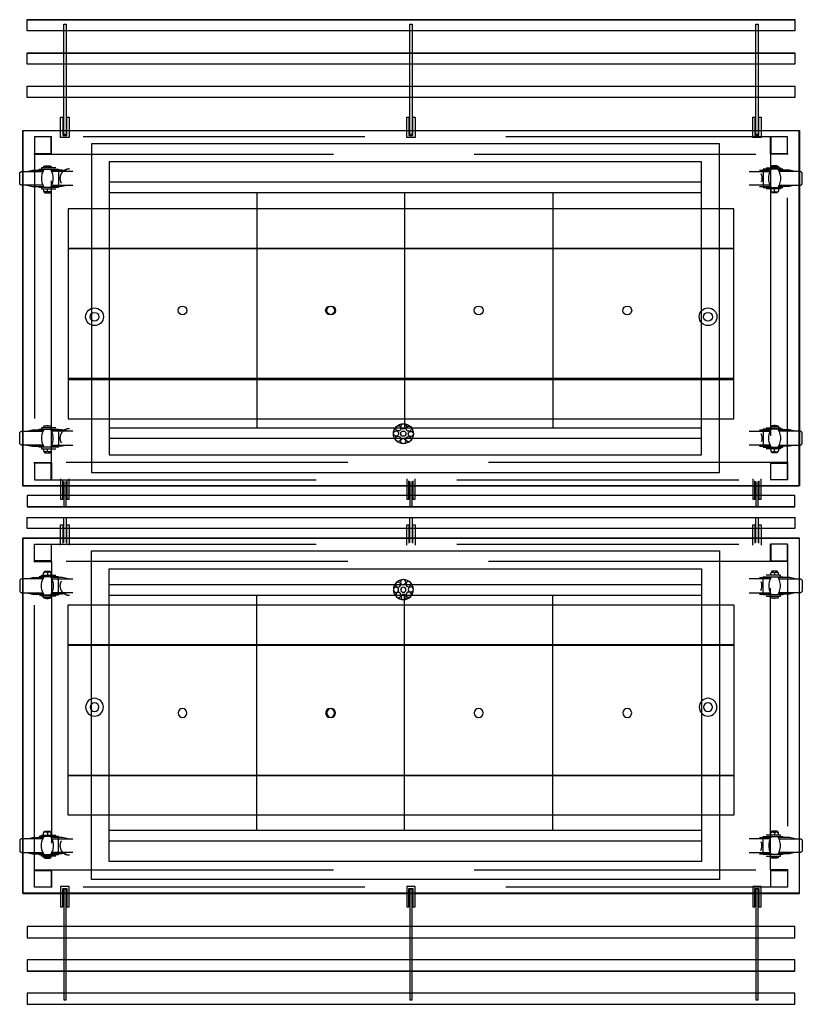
# Model space of a CAD drawing. Header units: millimetres. Extents: x -110 to 230337154, y -20 to 1103899040.
# Tile 48 of 58: x 115187338 to 115189102, y 551936448 to 551938667. Entities that reach past the tile are written whole.
import ezdxf

# ---------------------------------------------------------------- set-up
doc = ezdxf.new("R2010")
doc.units = ezdxf.units.MM
doc.header["$LTSCALE"] = 50
doc.linetypes.add('DASHED', pattern=[19.05, 12.7, -6.35])
doc.layers.get('0').update_dxf_attribs({"lineweight": 5})
for name, color, linetype in [('2D APPARATUUR', 7, 'Continuous'), ('2D APPARATUUR BOVENBOUW KOUD', 3, 'Continuous'), ('2D APPARATUUR ONDERBOUW', 40, 'DASHED')]:
    doc.layers.add(name, color=color, linetype=linetype)

# ---------------------------------------------------------------- blocks, each defined once
blk = doc.blocks.new('HOESTSCHOT 1500 DUBBEL')
at = {"layer": '2D APPARATUUR BOVENBOUW KOUD', "color": 251, "true_color": 0x636466}
for p, q in [((1500, 473.6, 1.3), (0, 473.6, 1.3)), ((0, 473.6, 1.3), (0, 382, 1.3)), ((1500, 382, 1.3), (1500, 473.6, 1.3)), ((1500, 384.3), (0, 384.3)), ((0, 384.3), (0, 89.4)), ((0, 382, 1.3), (1500, 382, 1.3)), ((1500, 89.4), (1500, 384.3)), ((0, 89.4), (1500, 89.4)), ((1500, 89.4), (0, 89.4)), ((0, 89.4), (0, 0)), ((1500, 0), (1500, 89.4)), ((0, 0), (1500, 0))]:
    blk.add_line(p, q, dxfattribs=at)
for centre, radius in [((58.1, 243.3, -0.1), 20), ((58.1, 243.3, -0.1), 10), ((1440.9, 243.3, -0.1), 20), ((1440.9, 243.3, -0.1), 10)]:
    blk.add_circle(centre, radius, dxfattribs=at)
blk = doc.blocks.new('*U189')
at = {"layer": '2D APPARATUUR'}
blk.add_circle((0, 0), 5.82, dxfattribs=at)
blk = doc.blocks.new('*U190')
at = {"layer": '2D APPARATUUR', "color": 0, "linetype": 'ByBlock', "lineweight": -2, "transparency": 16777216}
for p, rotation in [((6457.7, 14), 315.0000000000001), ((6469.6, 18.5), 270), ((6481.2, 13.2), 225.0000000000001), ((6485.7, 1.3), 180), ((6456.9, -9.5), 45.00000000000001), ((6468.5, -14.8), 90.00000000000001), ((6480.4, -10.3), 135)]:
    blk.add_blockref('*U189', p, dxfattribs=dict(at, rotation=rotation))
blk.add_blockref('*U189', (6452.4, 2.4), dxfattribs=at)
blk = doc.blocks.new('GRKKB-S 14')
at = {"layer": '2D APPARATUUR', "color": 251, "true_color": 0x636466}
for p, q in [((40, 663.8), (1375, 663.8)), ((40, 639.9), (1375, 639.9)), ((375, 109.9), (375, 639.9)), ((710, 109.9), (710, 639.9)), ((1042.5, 109.9), (1042.5, 639.9)), ((40, 109.9), (1375, 109.9)), ((40, 109.9), (365, 109.9)), ((365, 109.9), (690, 109.9)), ((40, 86.1), (1375, 86.1))]:
    blk.add_line(p, q, dxfattribs=at)
for points in [[(0, 0), (1415, 0), (1415, 740), (0, 740)], [(40, 40), (1375, 40), (1375, 700), (40, 700)]]:
    blk.add_lwpolyline(points, close=True, dxfattribs=at)
for centre, radius in [((712.1, 652.8), 22.5), ((712.3, 652.6), 5.82), ((207.5, 374.9), 9.86), ((542.5, 374.9), 9.86), ((875, 374.9), 9.86), ((877.5, 374.9), 9.86), ((1210, 374.9), 9.86)]:
    blk.add_circle(centre, radius, dxfattribs=at)
blk.add_blockref('*U190', (-5756.9, 651), dxfattribs=at)
blk = doc.blocks.new('A$Ce2f15372')
at = {"layer": '2D APPARATUUR'}
for p, q in [((17, 2193.2), (17, 2218.4)), ((17, 2218.4), (1747.2, 2218.4)), ((1747.2, 2218.4), (1747.2, 2193.2)), ((99.5, 1959.3), (99.5, 2208.5)), ((99.5, 2208.5), (104.5, 2208.5)), ((104.5, 2208.5), (104.5, 1959.3)), ((879.5, 1959.3), (879.5, 2208.5)), ((879.5, 2208.5), (884.5, 2208.5)), ((884.5, 2208.5), (884.5, 1959.3)), ((1659.4, 1959.3), (1659.4, 2208.5)), ((1659.4, 2208.5), (1664.5, 2208.5)), ((1664.5, 2208.5), (1664.5, 1959.3)), ((1747.2, 2193.2), (17, 2193.2)), ((17, 2118.4), (17, 2143.5)), ((17, 2143.5), (1747.2, 2143.5)), ((1747.2, 2143.5), (1747.2, 2118.4)), ((1747.2, 2118.4), (17, 2118.4)), ((17, 2043.2), (17, 2068.6)), ((17, 2068.6), (1747.2, 2068.6)), ((1747.2, 2068.6), (1747.2, 2043.2)), ((1747.2, 2043.2), (17, 2043.2)), ((92.3, 1952.7), (92.3, 1998.7)), ((92.3, 1998.7), (97.4, 1998.7)), ((97.4, 1998.7), (97.4, 1957.7)), ((106.4, 1957.7), (106.4, 1998.7)), ((106.4, 1998.7), (111.4, 1998.7)), ((111.4, 1998.7), (111.4, 1952.7)), ((872.3, 1952.7), (872.3, 1998.7)), ((872.3, 1998.7), (877.3, 1998.7)), ((877.3, 1998.7), (877.3, 1957.7)), ((886.3, 1957.7), (886.3, 1998.7)), ((886.3, 1998.7), (891.4, 1998.7)), ((891.4, 1998.7), (891.4, 1952.7)), ((1652.3, 1952.7), (1652.3, 1998.7)), ((1652.3, 1998.7), (1657.3, 1998.7)), ((1657.3, 1998.7), (1657.3, 1957.7)), ((1666.3, 1957.7), (1666.3, 1998.7)), ((1666.3, 1998.7), (1671.3, 1998.7)), ((1671.3, 1998.7), (1671.3, 1952.7)), ((7, 1168.2), (7, 1968.6)), ((7, 1968.6), (1757.3, 1968.6)), ((111.4, 1952.7), (92.3, 1952.7)), ((97.4, 1957.7), (106.4, 1957.7)), ((104.5, 1959.3), (99.5, 1959.3)), ((891.4, 1952.7), (872.3, 1952.7)), ((877.3, 1957.7), (886.3, 1957.7)), ((884.5, 1959.3), (879.5, 1959.3)), ((1671.3, 1952.7), (1652.3, 1952.7)), ((1657.3, 1957.7), (1666.3, 1957.7)), ((1664.5, 1959.3), (1659.4, 1959.3)), ((1692, 1915.6), (1692, 1955.6)), ((1757.3, 1968.6), (1757.3, 1168.2)), ((1731.9, 1915.6), (1692, 1915.6)), ((92.3, 1184.2), (92.3, 1138.1)), ((97.4, 1138.1), (97.4, 1179.1)), ((99.5, 1177.6), (99.5, 1121.3)), ((104.5, 1121.3), (104.5, 1177.6)), ((106.4, 1179.1), (106.4, 1138.1)), ((111.4, 1138.1), (111.4, 1184.2)), ((872.3, 1184.2), (872.3, 1138.1)), ((877.3, 1138.1), (877.3, 1179.1)), ((879.5, 1177.6), (879.5, 1121.3)), ((884.5, 1121.3), (884.5, 1177.6)), ((886.3, 1179.1), (886.3, 1138.1)), ((891.4, 1138.1), (891.4, 1184.2)), ((1652.3, 1184.2), (1652.3, 1138.1)), ((1657.3, 1138.1), (1657.3, 1179.1)), ((1659.4, 1177.6), (1659.4, 1121.3)), ((1664.5, 1121.3), (1664.5, 1177.6)), ((1666.3, 1179.1), (1666.3, 1138.1)), ((1671.3, 1138.1), (1671.3, 1184.2)), ((1757.3, 1168.2), (7, 1168.2)), ((17, 1146.4), (17, 1121)), ((1747.2, 1146.4), (17, 1146.4)), ((92.3, 1138.1), (97.4, 1138.1)), ((106.4, 1138.1), (111.4, 1138.1)), ((872.3, 1138.1), (877.3, 1138.1)), ((886.3, 1138.1), (891.4, 1138.1)), ((1652.3, 1138.1), (1657.3, 1138.1)), ((1666.3, 1138.1), (1671.3, 1138.1)), ((1747.2, 1121), (1747.2, 1146.4)), ((17, 1121), (1747.2, 1121)), ((17, 1121), (1747.2, 1121)), ((17, 1072), (17, 1097.4)), ((99.5, 1040.8), (99.5, 1097.1)), ((104.5, 1097.1), (104.5, 1040.8)), ((879.5, 1040.8), (879.5, 1097.1)), ((884.5, 1097.1), (884.5, 1040.8)), ((1659.4, 1040.8), (1659.4, 1097.1)), ((1664.5, 1097.1), (1664.5, 1040.8)), ((1747.2, 1097.4), (1747.2, 1072)), ((1747.2, 1072), (17, 1072)), ((92.3, 1034.2), (92.3, 1080.2)), ((92.3, 1080.2), (97.4, 1080.2)), ((97.4, 1080.2), (97.4, 1039.2)), ((106.4, 1039.2), (106.4, 1080.2)), ((106.4, 1080.2), (111.4, 1080.2)), ((111.4, 1080.2), (111.4, 1034.2)), ((872.3, 1034.2), (872.3, 1080.2)), ((872.3, 1080.2), (877.3, 1080.2)), ((877.3, 1080.2), (877.3, 1039.2)), ((886.3, 1039.2), (886.3, 1080.2)), ((886.3, 1080.2), (891.4, 1080.2)), ((891.4, 1080.2), (891.4, 1034.2)), ((1652.3, 1034.2), (1652.3, 1080.2)), ((1652.3, 1080.2), (1657.3, 1080.2)), ((1657.3, 1080.2), (1657.3, 1039.2)), ((1666.3, 1039.2), (1666.3, 1080.2)), ((1666.3, 1080.2), (1671.3, 1080.2)), ((1671.3, 1080.2), (1671.3, 1034.2)), ((7, 1050.2), (7, 249.8)), ((1757.3, 1050.2), (7, 1050.2)), ((1757.3, 249.8), (1757.3, 1050.2)), ((1731.9, 302.8), (1692, 302.8)), ((1692, 302.8), (1692, 262.8)), ((7, 249.8), (1757.3, 249.8)), ((111.4, 265.7), (92.3, 265.7)), ((92.3, 265.7), (92.3, 219.7)), ((97.4, 219.7), (97.4, 260.7)), ((97.4, 260.7), (106.4, 260.7)), ((104.5, 259.1), (99.5, 259.1)), ((99.5, 259.1), (99.5, 9.9)), ((104.5, 9.9), (104.5, 259.1)), ((106.4, 260.7), (106.4, 219.7)), ((111.4, 219.7), (111.4, 265.7)), ((891.4, 265.7), (872.3, 265.7)), ((872.3, 265.7), (872.3, 219.7)), ((877.3, 219.7), (877.3, 260.7)), ((877.3, 260.7), (886.3, 260.7)), ((884.5, 259.1), (879.5, 259.1)), ((879.5, 259.1), (879.5, 9.9)), ((884.5, 9.9), (884.5, 259.1)), ((886.3, 260.7), (886.3, 219.7)), ((891.4, 219.7), (891.4, 265.7)), ((1671.3, 265.7), (1652.3, 265.7)), ((1652.3, 265.7), (1652.3, 219.7)), ((1657.3, 219.7), (1657.3, 260.7)), ((1657.3, 260.7), (1666.3, 260.7)), ((1664.5, 259.1), (1659.4, 259.1)), ((1659.4, 259.1), (1659.4, 9.9)), ((1664.5, 9.9), (1664.5, 259.1)), ((1666.3, 260.7), (1666.3, 219.7)), ((1671.3, 219.7), (1671.3, 265.7)), ((92.3, 219.7), (97.4, 219.7)), ((106.4, 219.7), (111.4, 219.7)), ((872.3, 219.7), (877.3, 219.7)), ((886.3, 219.7), (891.4, 219.7)), ((1652.3, 219.7), (1657.3, 219.7)), ((1666.3, 219.7), (1671.3, 219.7)), ((17, 175.2), (17, 149.8)), ((1747.2, 175.2), (17, 175.2)), ((1747.2, 149.8), (1747.2, 175.2)), ((17, 149.8), (1747.2, 149.8)), ((17, 100), (17, 74.9)), ((1747.2, 100), (17, 100)), ((1747.2, 74.9), (1747.2, 100)), ((17, 74.9), (1747.2, 74.9)), ((17, 25.1), (17, 0)), ((1747.2, 25.1), (17, 25.1)), ((1747.2, 0), (1747.2, 25.1)), ((17, 0), (1747.2, 0)), ((99.5, 9.9), (104.5, 9.9)), ((879.5, 9.9), (884.5, 9.9)), ((1659.4, 9.9), (1664.5, 9.9))]:
    blk.add_line(p, q, dxfattribs=at)
for points in [[(1746.8, 2218), (1746.8, 2193.2), (16.9, 2193.2), (16.9, 2218)], [(1746.8, 2143.1), (1746.8, 2118.3), (16.9, 2118.3), (16.9, 2143.1)], [(1746.8, 2043.1), (16.9, 2043.1), (16.9, 2068.3), (1746.8, 2068.3)], [(1746.8, 1146.4), (16.9, 1146.4), (16.9, 1121.3), (1746.8, 1121.3)], [(1746.8, 1071.9), (16.9, 1071.9), (16.9, 1097.1), (1746.8, 1097.1)], [(1746.8, 175.2), (16.9, 175.2), (16.9, 150.1), (1746.8, 150.1)], [(1746.8, 75.2), (1746.8, 100.1), (16.9, 100.1), (16.9, 75.2)], [(1746.8, 0.4), (1746.8, 25.2), (16.9, 25.2), (16.9, 0.4)]]:
    blk.add_lwpolyline(points, close=True, dxfattribs=at)
at = {"layer": '2D APPARATUUR', "color": 7, "lineweight": 25}
for points in [[(1756.8, 1168.2), (1756.8, 1968.3), (6.9, 1968.3), (6.9, 1168.2)], [(1756.8, 1050.2), (1756.8, 250.1), (6.9, 250.1), (6.9, 1050.2)]]:
    blk.add_lwpolyline(points, close=True, dxfattribs=at)
at = {"layer": '2D APPARATUUR ONDERBOUW'}
for p, q in [((70.6, 1954.5), (33.1, 1954.5)), ((33.1, 1954.5), (33.1, 1916.9)), ((70.6, 1916.9), (70.6, 1954.5)), ((72, 1915.6), (72, 1955.6)), ((1730.6, 1954.5), (1693, 1954.5)), ((1693, 1954.5), (1693, 1916.9)), ((1730.6, 1916.9), (1730.6, 1954.5)), ((32, 1915.6), (72, 1915.6)), ((33.1, 1916.9), (70.6, 1916.9)), ((1693, 1916.9), (1730.6, 1916.9)), ((54, 1887.6), (57.1, 1888.9)), ((70.9, 1887.6), (54, 1887.6)), ((54, 1887.6), (54, 1884.7)), ((57.1, 1888.9), (60.6, 1889.4)), ((60.6, 1889.4), (64.3, 1889.4)), ((64.3, 1889.4), (67.7, 1888.9)), ((67.7, 1888.9), (70.9, 1887.6)), ((70.9, 1887.6), (70.9, 1884.7)), ((1696.2, 1888.9), (1692.8, 1887.6)), ((1692.8, 1887.6), (1692.8, 1884.7)), ((1692.8, 1887.6), (1710, 1887.6)), ((1699.7, 1889.4), (1696.2, 1888.9)), ((1703.1, 1889.4), (1699.7, 1889.4)), ((1706.5, 1888.9), (1703.1, 1889.4)), ((1710, 1887.6), (1706.5, 1888.9)), ((1710, 1887.6), (1710, 1884.7)), ((0, 1872.2), (0.3, 1873)), ((0, 1871.4), (0, 1872.2)), ((0, 1850.3), (0, 1871.4)), ((0.3, 1873), (0.5, 1873.8)), ((0.5, 1873.8), (1.1, 1874.6)), ((1.1, 1874.6), (1.6, 1875.1)), ((1.6, 1875.1), (2.4, 1875.7)), ((2.4, 1875.7), (3.2, 1875.9)), ((3.2, 1875.9), (4, 1876.2)), ((4, 1876.2), (5, 1876.5)), ((5, 1876.5), (52.4, 1876.5)), ((15.9, 1876.5), (28.8, 1879.4)), ((28.8, 1879.4), (54, 1879.4)), ((44.2, 1879.4), (44.2, 1881.2)), ((44.2, 1881.2), (87.8, 1881.2)), ((81.8, 1884.7), (48.9, 1884.7)), ((48.9, 1884.7), (48.9, 1882)), ((50.3, 1870.1), (49.2, 1864)), ((49.2, 1864), (49.2, 1857.7)), ((52.1, 1875.9), (50.3, 1870.1)), ((55, 1881.2), (52.1, 1875.9)), ((72.5, 1875.9), (69.6, 1881.2)), ((96, 1879.4), (70.9, 1879.4)), ((119.9, 1876.5), (72.5, 1876.5)), ((74.6, 1870.1), (72.5, 1875.9)), ((75.7, 1864), (74.6, 1870.1)), ((75.7, 1857.7), (75.7, 1864)), ((87.8, 1881.2), (87.8, 1840.2)), ((109, 1876.5), (96, 1879.4)), ((1643.8, 1876.5), (1691.5, 1876.5)), ((1667.6, 1879.4), (1692.8, 1879.4)), ((1670.3, 1871.7), (1671.9, 1868)), ((1671.9, 1868), (1672.9, 1864)), ((1672.9, 1864), (1672.9, 1860)), ((1719.8, 1881.2), (1676.1, 1881.2)), ((1676.1, 1881.2), (1676.1, 1840.2)), ((1682.2, 1884.7), (1714.7, 1884.7)), ((1688.3, 1864), (1689.1, 1870.1)), ((1688.3, 1857.7), (1688.3, 1864)), ((1689.1, 1870.1), (1691.2, 1875.9)), ((1691.2, 1875.9), (1694.1, 1881.2)), ((1708.7, 1881.2), (1711.6, 1875.9)), ((1735.1, 1879.4), (1709.7, 1879.4)), ((1758.9, 1876.5), (1711.3, 1876.5)), ((1711.6, 1875.9), (1713.4, 1870.1)), ((1713.4, 1870.1), (1714.5, 1864)), ((1714.5, 1864), (1714.5, 1857.7)), ((1714.7, 1884.7), (1714.7, 1882)), ((1719.8, 1879.4), (1719.8, 1881.2)), ((1748.1, 1876.5), (1735.1, 1879.4)), ((1759.7, 1876.2), (1758.9, 1876.5)), ((1760.5, 1875.9), (1759.7, 1876.2)), ((1761.3, 1875.7), (1760.5, 1875.9)), ((1762.1, 1875.1), (1761.3, 1875.7)), ((1762.6, 1874.6), (1762.1, 1875.1)), ((1763.2, 1873.8), (1762.6, 1874.6)), ((1763.4, 1873), (1763.2, 1873.8)), ((1763.7, 1872.2), (1763.4, 1873)), ((1764, 1871.4), (1763.7, 1872.2)), ((1764, 1850.3), (1764, 1871.4)), ((0, 1849.5), (0, 1850.3)), ((0.3, 1848.7), (0, 1849.5)), ((0.5, 1847.9), (0.3, 1848.7)), ((1.1, 1847.1), (0.5, 1847.9)), ((1.6, 1846.6), (1.1, 1847.1)), ((2.4, 1846), (1.6, 1846.6)), ((3.2, 1845.5), (2.4, 1846)), ((4, 1845.5), (3.2, 1845.5)), ((5, 1845.2), (4, 1845.5)), ((52.4, 1845.2), (5, 1845.2)), ((15.9, 1845.2), (28.8, 1842.3)), ((28.8, 1842.3), (54, 1842.3)), ((44.2, 1840.2), (44.2, 1842.3)), ((49.2, 1857.7), (50.3, 1851.6)), ((50.3, 1851.6), (52.1, 1845.8)), ((52.1, 1845.8), (55, 1840.2)), ((69.6, 1840.2), (72.5, 1845.8)), ((96, 1842.3), (70.9, 1842.3)), ((72.5, 1845.8), (74.6, 1851.6)), ((72.5, 1845.2), (119.9, 1845.2)), ((74.6, 1851.6), (75.7, 1857.7)), ((109, 1845.2), (96, 1842.3)), ((1691.5, 1845.2), (1643.8, 1845.2)), ((1667.6, 1842.3), (1692.8, 1842.3)), ((1672.4, 1856.1), (1671.1, 1852.1)), ((1672.9, 1860), (1672.4, 1856.1)), ((1689.1, 1851.6), (1688.3, 1857.7)), ((1691.2, 1845.8), (1689.1, 1851.6)), ((1694.1, 1840.2), (1691.2, 1845.8)), ((1711.6, 1845.8), (1708.7, 1840.2)), ((1735.1, 1842.3), (1709.7, 1842.3)), ((1711.3, 1845.2), (1758.9, 1845.2)), ((1713.4, 1851.6), (1711.6, 1845.8)), ((1714.5, 1857.7), (1713.4, 1851.6)), ((1719.8, 1840.2), (1719.8, 1842.3)), ((1748.1, 1845.2), (1735.1, 1842.3)), ((1758.9, 1845.2), (1759.7, 1845.5)), ((1759.7, 1845.5), (1760.5, 1845.5)), ((1760.5, 1845.5), (1761.3, 1846)), ((1761.3, 1846), (1762.1, 1846.6)), ((1762.1, 1846.6), (1762.6, 1847.1)), ((1762.6, 1847.1), (1763.2, 1847.9)), ((1763.2, 1847.9), (1763.4, 1848.7)), ((1763.4, 1848.7), (1763.7, 1849.5)), ((1763.7, 1849.5), (1764, 1850.3)), ((87.8, 1840.2), (44.2, 1840.2)), ((48.9, 1839.7), (48.9, 1837)), ((48.9, 1837), (81.8, 1837)), ((54, 1837), (54, 1832)), ((54.8, 1831.2), (54, 1832)), ((54, 1832), (54.5, 1830.7)), ((54.5, 1830.7), (55.3, 1829.4)), ((55.6, 1830.7), (54.8, 1831.2)), ((55.3, 1829.4), (56.4, 1828)), ((56.6, 1830.4), (55.6, 1830.7)), ((56.4, 1828), (68.5, 1828)), ((57.7, 1830.2), (56.6, 1830.4)), ((58.7, 1830.2), (57.7, 1830.2)), ((59.8, 1830.4), (58.7, 1830.2)), ((60.9, 1830.7), (59.8, 1830.4)), ((61.6, 1831.2), (60.9, 1830.7)), ((62.4, 1832), (61.6, 1831.2)), ((62.4, 1832), (62.4, 1837)), ((63.2, 1831.2), (62.4, 1832)), ((64, 1830.7), (63.2, 1831.2)), ((65.1, 1830.4), (64, 1830.7)), ((66.1, 1830.2), (65.1, 1830.4)), ((67.2, 1830.2), (66.1, 1830.2)), ((68.3, 1830.4), (67.2, 1830.2)), ((69.3, 1830.7), (68.3, 1830.4)), ((68.5, 1828), (69.6, 1829.4)), ((70.1, 1831.2), (69.3, 1830.7)), ((69.6, 1829.4), (70.4, 1830.7)), ((70.9, 1832), (70.1, 1831.2)), ((70.4, 1830.7), (70.9, 1832)), ((70.9, 1837), (70.9, 1832)), ((1676.1, 1840.2), (1719.8, 1840.2)), ((1714.7, 1837), (1682.2, 1837)), ((1692.8, 1837), (1692.8, 1832)), ((1692.8, 1832), (1693.6, 1831.2)), ((1693.6, 1830.7), (1692.8, 1832)), ((1693.6, 1831.2), (1694.6, 1830.7)), ((1694.4, 1829.4), (1693.6, 1830.7)), ((1695.4, 1828), (1694.4, 1829.4)), ((1694.6, 1830.7), (1695.4, 1830.4)), ((1695.4, 1830.4), (1696.5, 1830.2)), ((1707.3, 1828), (1695.4, 1828)), ((1696.5, 1830.2), (1697.5, 1830.2)), ((1697.5, 1830.2), (1698.6, 1830.4)), ((1698.6, 1830.4), (1699.7, 1830.7)), ((1699.7, 1830.7), (1700.7, 1831.2)), ((1700.7, 1831.2), (1701.2, 1832)), ((1701.2, 1832), (1701.2, 1837)), ((1701.2, 1832), (1702, 1831.2)), ((1702, 1831.2), (1703.1, 1830.7)), ((1703.1, 1830.7), (1703.9, 1830.4)), ((1703.9, 1830.4), (1705, 1830.2)), ((1705, 1830.2), (1706.3, 1830.2)), ((1706.3, 1830.2), (1707.3, 1830.4)), ((1707.3, 1830.4), (1708.1, 1830.7)), ((1708.4, 1829.4), (1707.3, 1828)), ((1708.1, 1830.7), (1709.2, 1831.2)), ((1709.2, 1830.7), (1708.4, 1829.4)), ((1709.2, 1831.2), (1710, 1832)), ((1710, 1832), (1709.2, 1830.7)), ((1710, 1837), (1710, 1832)), ((1714.7, 1839.7), (1714.7, 1837)), ((0, 1287), (0.3, 1287.8)), ((0, 1285.9), (0, 1287)), ((0.3, 1287.8), (0.5, 1288.6)), ((0.5, 1288.6), (1.1, 1289.1)), ((1.1, 1289.1), (1.6, 1289.9)), ((1.6, 1289.9), (2.4, 1290.4)), ((2.4, 1290.4), (3.2, 1290.7)), ((3.2, 1290.7), (4, 1290.9)), ((4, 1290.9), (5, 1290.9)), ((5, 1290.9), (52.4, 1290.9)), ((15.9, 1290.9), (28.8, 1294.1)), ((28.8, 1294.1), (54, 1294.1)), ((44.2, 1294.1), (44.2, 1296)), ((44.2, 1296), (87.8, 1296)), ((81.8, 1299.1), (48.9, 1299.1)), ((48.9, 1299.1), (48.9, 1296.8)), ((52.1, 1290.7), (50.3, 1284.6)), ((55, 1296), (52.1, 1290.7)), ((54, 1302.3), (57.1, 1303.6)), ((70.9, 1302.3), (54, 1302.3)), ((54, 1302.3), (54, 1299.1)), ((57.1, 1303.6), (60.6, 1304.2)), ((60.6, 1304.2), (64.3, 1304.2)), ((64.3, 1304.2), (67.7, 1303.6)), ((67.7, 1303.6), (70.9, 1302.3)), ((72.5, 1290.7), (69.6, 1296)), ((70.9, 1302.3), (70.9, 1299.1)), ((96, 1294.1), (70.9, 1294.1)), ((119.9, 1290.9), (72.5, 1290.9)), ((74.6, 1284.6), (72.5, 1290.7)), ((87.8, 1296), (87.8, 1255)), ((109, 1290.9), (96, 1294.1)), ((1643.8, 1290.9), (1691.5, 1290.9)), ((1667.6, 1294.1), (1692.8, 1294.1)), ((1719.8, 1296), (1676.1, 1296)), ((1676.1, 1296), (1676.1, 1255)), ((1682.2, 1299.1), (1714.7, 1299.1)), ((1689.1, 1284.6), (1691.2, 1290.7)), ((1691.2, 1290.7), (1694.1, 1296)), ((1696.2, 1303.6), (1692.8, 1302.3)), ((1692.8, 1302.3), (1692.8, 1299.1)), ((1692.8, 1302.3), (1710, 1302.3)), ((1699.7, 1304.2), (1696.2, 1303.6)), ((1703.1, 1304.2), (1699.7, 1304.2)), ((1706.5, 1303.6), (1703.1, 1304.2)), ((1710, 1302.3), (1706.5, 1303.6)), ((1708.7, 1296), (1711.6, 1290.7)), ((1735.1, 1294.1), (1709.7, 1294.1)), ((1710, 1302.3), (1710, 1299.1)), ((1758.9, 1290.9), (1711.3, 1290.9)), ((1711.6, 1290.7), (1713.4, 1284.6)), ((1714.7, 1299.1), (1714.7, 1296.8)), ((1719.8, 1294.1), (1719.8, 1296)), ((1748.1, 1290.9), (1735.1, 1294.1)), ((1759.7, 1290.9), (1758.9, 1290.9)), ((1760.5, 1290.7), (1759.7, 1290.9)), ((1761.3, 1290.4), (1760.5, 1290.7)), ((1762.1, 1289.9), (1761.3, 1290.4)), ((1762.6, 1289.1), (1762.1, 1289.9)), ((1763.2, 1288.6), (1762.6, 1289.1)), ((1763.4, 1287.8), (1763.2, 1288.6)), ((1763.7, 1287), (1763.4, 1287.8)), ((1764, 1285.9), (1763.7, 1287)), ((0, 1265), (0, 1285.9)), ((0, 1264.2), (0, 1265)), ((50.3, 1284.6), (49.2, 1278.5)), ((49.2, 1278.5), (49.2, 1272.4)), ((49.2, 1272.4), (50.3, 1266.3)), ((50.3, 1266.3), (52.1, 1260.5)), ((72.5, 1260.5), (74.6, 1266.3)), ((75.7, 1278.5), (74.6, 1284.6)), ((74.6, 1266.3), (75.7, 1272.4)), ((75.7, 1272.4), (75.7, 1278.5)), ((1670.3, 1286.2), (1671.9, 1282.5)), ((1672.4, 1270.6), (1671.1, 1266.9)), ((1671.9, 1282.5), (1672.9, 1278.8)), ((1672.9, 1274.5), (1672.4, 1270.6)), ((1672.9, 1278.8), (1672.9, 1274.5)), ((1688.3, 1278.5), (1689.1, 1284.6)), ((1688.3, 1272.4), (1688.3, 1278.5)), ((1689.1, 1266.3), (1688.3, 1272.4)), ((1691.2, 1260.5), (1689.1, 1266.3)), ((1713.4, 1266.3), (1711.6, 1260.5)), ((1713.4, 1284.6), (1714.5, 1278.5)), ((1714.5, 1272.4), (1713.4, 1266.3)), ((1714.5, 1278.5), (1714.5, 1272.4)), ((1763.7, 1264.2), (1764, 1265)), ((1764, 1265), (1764, 1285.9)), ((0.3, 1263.4), (0, 1264.2)), ((0.5, 1262.6), (0.3, 1263.4)), ((1.1, 1261.8), (0.5, 1262.6)), ((1.6, 1261.3), (1.1, 1261.8)), ((2.4, 1260.8), (1.6, 1261.3)), ((3.2, 1260.2), (2.4, 1260.8)), ((4, 1260), (3.2, 1260.2)), ((5, 1260), (4, 1260)), ((52.4, 1260), (5, 1260)), ((15.9, 1260), (28.8, 1257.1)), ((28.8, 1257.1), (54, 1257.1)), ((44.2, 1255), (44.2, 1257.1)), ((87.8, 1255), (44.2, 1255)), ((48.9, 1254.2), (48.9, 1251.8)), ((48.9, 1251.8), (81.8, 1251.8)), ((52.1, 1260.5), (55, 1255)), ((54, 1251.8), (54, 1246.8)), ((54.8, 1246), (54, 1246.8)), ((54, 1246.8), (54.5, 1245.2)), ((54.5, 1245.2), (55.3, 1243.8)), ((55.6, 1245.4), (54.8, 1246)), ((55.3, 1243.8), (56.4, 1242.8)), ((56.6, 1244.9), (55.6, 1245.4)), ((56.4, 1242.8), (68.5, 1242.8)), ((57.7, 1244.9), (56.6, 1244.9)), ((58.7, 1244.9), (57.7, 1244.9)), ((59.8, 1244.9), (58.7, 1244.9)), ((60.9, 1245.4), (59.8, 1244.9)), ((61.6, 1246), (60.9, 1245.4)), ((62.4, 1246.8), (61.6, 1246)), ((62.4, 1246.8), (62.4, 1251.8)), ((63.2, 1246), (62.4, 1246.8)), ((64, 1245.4), (63.2, 1246)), ((65.1, 1244.9), (64, 1245.4)), ((66.1, 1244.9), (65.1, 1244.9)), ((67.2, 1244.9), (66.1, 1244.9)), ((68.3, 1244.9), (67.2, 1244.9)), ((69.3, 1245.4), (68.3, 1244.9)), ((68.5, 1242.8), (69.6, 1243.8)), ((70.1, 1246), (69.3, 1245.4)), ((69.6, 1255), (72.5, 1260.5)), ((69.6, 1243.8), (70.4, 1245.2)), ((70.9, 1246.8), (70.1, 1246)), ((70.4, 1245.2), (70.9, 1246.8)), ((96, 1257.1), (70.9, 1257.1)), ((70.9, 1251.8), (70.9, 1246.8)), ((72.5, 1260), (119.9, 1260)), ((109, 1260), (96, 1257.1)), ((1691.5, 1260), (1643.8, 1260)), ((1667.6, 1257.1), (1692.8, 1257.1)), ((1676.1, 1255), (1719.8, 1255)), ((1714.7, 1251.8), (1682.2, 1251.8)), ((1694.1, 1255), (1691.2, 1260.5)), ((1692.8, 1251.8), (1692.8, 1246.8)), ((1692.8, 1246.8), (1693.6, 1246)), ((1693.6, 1245.2), (1692.8, 1246.8)), ((1693.6, 1246), (1694.6, 1245.4)), ((1694.4, 1243.8), (1693.6, 1245.2)), ((1695.4, 1242.8), (1694.4, 1243.8)), ((1694.6, 1245.4), (1695.4, 1244.9)), ((1695.4, 1244.9), (1696.5, 1244.9)), ((1707.3, 1242.8), (1695.4, 1242.8)), ((1696.5, 1244.9), (1697.5, 1244.9)), ((1697.5, 1244.9), (1698.6, 1244.9)), ((1698.6, 1244.9), (1699.7, 1245.4)), ((1699.7, 1245.4), (1700.7, 1246)), ((1700.7, 1246), (1701.2, 1246.8)), ((1701.2, 1246.8), (1701.2, 1251.8)), ((1701.2, 1246.8), (1702, 1246)), ((1702, 1246), (1703.1, 1245.4)), ((1703.1, 1245.4), (1703.9, 1244.9)), ((1703.9, 1244.9), (1705, 1244.9)), ((1705, 1244.9), (1706.3, 1244.9)), ((1706.3, 1244.9), (1707.3, 1244.9)), ((1707.3, 1244.9), (1708.1, 1245.4)), ((1708.4, 1243.8), (1707.3, 1242.8)), ((1708.1, 1245.4), (1709.2, 1246)), ((1709.2, 1245.2), (1708.4, 1243.8)), ((1711.6, 1260.5), (1708.7, 1255)), ((1709.2, 1246), (1710, 1246.8)), ((1710, 1246.8), (1709.2, 1245.2)), ((1735.1, 1257.1), (1709.7, 1257.1)), ((1710, 1251.8), (1710, 1246.8)), ((1711.3, 1260), (1758.9, 1260)), ((1714.7, 1254.2), (1714.7, 1251.8)), ((1719.8, 1255), (1719.8, 1257.1)), ((1748.1, 1260), (1735.1, 1257.1)), ((1758.9, 1260), (1759.7, 1260)), ((1759.7, 1260), (1760.5, 1260.2)), ((1760.5, 1260.2), (1761.3, 1260.8)), ((1761.3, 1260.8), (1762.1, 1261.3)), ((1762.1, 1261.3), (1762.6, 1261.8)), ((1762.6, 1261.8), (1763.2, 1262.6)), ((1763.2, 1262.6), (1763.4, 1263.4)), ((1763.4, 1263.4), (1763.7, 1264.2)), ((32, 1220.6), (72, 1220.6)), ((72, 1220.6), (72, 1180.6)), ((1731.9, 1220.6), (1692, 1220.6)), ((1692, 1220.6), (1692, 1180.6)), ((70.6, 1219.5), (33.1, 1219.5)), ((33.1, 1219.5), (33.1, 1181.9)), ((70.6, 1181.9), (70.6, 1219.5)), ((1693, 1181.9), (1693, 1219.5)), ((1693, 1219.5), (1730.6, 1219.5)), ((1730.6, 1219.5), (1730.6, 1181.9)), ((33.1, 1181.9), (70.6, 1181.9)), ((1730.6, 1181.9), (1693, 1181.9)), ((33.1, 998.9), (33.1, 1036.4)), ((33.1, 1036.4), (70.6, 1036.4)), ((70.6, 1036.4), (70.6, 998.9)), ((72, 997.8), (72, 1037.8)), ((1692, 997.8), (1692, 1037.8)), ((1693, 1036.4), (1693, 998.9)), ((1730.6, 1036.4), (1693, 1036.4)), ((1730.6, 998.9), (1730.6, 1036.4)), ((70.6, 998.9), (33.1, 998.9)), ((1693, 998.9), (1730.6, 998.9)), ((32, 997.8), (72, 997.8)), ((1731.9, 997.8), (1692, 997.8)), ((0.3, 955), (0, 954.2)), ((0, 954.2), (0, 953.4)), ((0.5, 955.7), (0.3, 955)), ((1.1, 956.5), (0.5, 955.7)), ((1.6, 957.1), (1.1, 956.5)), ((2.4, 957.6), (1.6, 957.1)), ((3.2, 958.1), (2.4, 957.6)), ((4, 958.4), (3.2, 958.1)), ((5, 958.4), (4, 958.4)), ((52.4, 958.4), (5, 958.4)), ((15.9, 958.4), (28.8, 961.3)), ((28.8, 961.3), (54, 961.3)), ((87.8, 963.4), (44.2, 963.4)), ((44.2, 963.4), (44.2, 961.3)), ((48.9, 964.2), (48.9, 966.6)), ((48.9, 966.6), (81.8, 966.6)), ((50.3, 952), (52.1, 957.9)), ((52.1, 957.9), (55, 963.4)), ((54, 971.6), (54.5, 973.2)), ((54.8, 972.4), (54, 971.6)), ((54, 966.6), (54, 971.6)), ((54.5, 973.2), (55.3, 974.5)), ((55.6, 972.9), (54.8, 972.4)), ((55.3, 974.5), (56.4, 975.6)), ((56.6, 973.5), (55.6, 972.9)), ((56.4, 975.6), (68.5, 975.6)), ((57.7, 973.5), (56.6, 973.5)), ((58.7, 973.5), (57.7, 973.5)), ((59.8, 973.5), (58.7, 973.5)), ((60.9, 972.9), (59.8, 973.5)), ((61.6, 972.4), (60.9, 972.9)), ((62.4, 971.6), (61.6, 972.4)), ((63.2, 972.4), (62.4, 971.6)), ((62.4, 971.6), (62.4, 966.6)), ((64, 972.9), (63.2, 972.4)), ((65.1, 973.5), (64, 972.9)), ((66.1, 973.5), (65.1, 973.5)), ((67.2, 973.5), (66.1, 973.5)), ((68.3, 973.5), (67.2, 973.5)), ((69.3, 972.9), (68.3, 973.5)), ((68.5, 975.6), (69.6, 974.5)), ((70.1, 972.4), (69.3, 972.9)), ((69.6, 974.5), (70.4, 973.2)), ((69.6, 963.4), (72.5, 957.9)), ((70.9, 971.6), (70.1, 972.4)), ((70.4, 973.2), (70.9, 971.6)), ((70.9, 966.6), (70.9, 971.6)), ((96, 961.3), (70.9, 961.3)), ((72.5, 958.4), (119.9, 958.4)), ((72.5, 957.9), (74.6, 952)), ((87.8, 922.4), (87.8, 963.4)), ((109, 958.4), (96, 961.3)), ((1691.5, 958.4), (1643.8, 958.4)), ((1667.6, 961.3), (1692.8, 961.3)), ((1676.1, 922.4), (1676.1, 963.4)), ((1676.1, 963.4), (1719.8, 963.4)), ((1714.7, 966.6), (1682.2, 966.6)), ((1691.2, 957.9), (1689.1, 952)), ((1694.1, 963.4), (1691.2, 957.9)), ((1693.6, 973.2), (1692.8, 971.6)), ((1692.8, 971.6), (1693.6, 972.4)), ((1692.8, 966.6), (1692.8, 971.6)), ((1694.4, 974.5), (1693.6, 973.2)), ((1693.6, 972.4), (1694.6, 972.9)), ((1695.4, 975.6), (1694.4, 974.5)), ((1694.6, 972.9), (1695.4, 973.5)), ((1707.3, 975.6), (1695.4, 975.6)), ((1695.4, 973.5), (1696.5, 973.5)), ((1696.5, 973.5), (1697.5, 973.5)), ((1697.5, 973.5), (1698.6, 973.5)), ((1698.6, 973.5), (1699.7, 972.9)), ((1699.7, 972.9), (1700.7, 972.4)), ((1700.7, 972.4), (1701.2, 971.6)), ((1701.2, 971.6), (1702, 972.4)), ((1701.2, 971.6), (1701.2, 966.6)), ((1702, 972.4), (1703.1, 972.9)), ((1703.1, 972.9), (1703.9, 973.5)), ((1703.9, 973.5), (1705, 973.5)), ((1705, 973.5), (1706.3, 973.5)), ((1706.3, 973.5), (1707.3, 973.5)), ((1708.4, 974.5), (1707.3, 975.6)), ((1707.3, 973.5), (1708.1, 972.9)), ((1708.1, 972.9), (1709.2, 972.4)), ((1709.2, 973.2), (1708.4, 974.5)), ((1711.6, 957.9), (1708.7, 963.4)), ((1710, 971.6), (1709.2, 973.2)), ((1709.2, 972.4), (1710, 971.6)), ((1735.1, 961.3), (1709.7, 961.3)), ((1710, 966.6), (1710, 971.6)), ((1711.3, 958.4), (1758.9, 958.4)), ((1713.4, 952), (1711.6, 957.9)), ((1714.7, 964.2), (1714.7, 966.6)), ((1719.8, 963.4), (1719.8, 961.3)), ((1748.1, 958.4), (1735.1, 961.3)), ((1758.9, 958.4), (1759.7, 958.4)), ((1759.7, 958.4), (1760.5, 958.1)), ((1760.5, 958.1), (1761.3, 957.6)), ((1761.3, 957.6), (1762.1, 957.1)), ((1762.1, 957.1), (1762.6, 956.5)), ((1762.6, 956.5), (1763.2, 955.7)), ((1763.2, 955.7), (1763.4, 955)), ((1763.4, 955), (1763.7, 954.2)), ((1763.7, 954.2), (1764, 953.4)), ((0, 953.4), (0, 932.5)), ((0, 932.5), (0, 931.4)), ((49.2, 946), (50.3, 952)), ((49.2, 939.9), (49.2, 946)), ((50.3, 933.8), (49.2, 939.9)), ((52.1, 927.7), (50.3, 933.8)), ((74.6, 933.8), (72.5, 927.7)), ((74.6, 952), (75.7, 946)), ((75.7, 939.9), (74.6, 933.8)), ((75.7, 946), (75.7, 939.9)), ((1670.3, 932.2), (1671.9, 935.9)), ((1672.4, 947.8), (1671.1, 951.5)), ((1671.9, 935.9), (1672.9, 939.6)), ((1672.9, 943.8), (1672.4, 947.8)), ((1672.9, 939.6), (1672.9, 943.8)), ((1689.1, 952), (1688.3, 946)), ((1688.3, 946), (1688.3, 939.9)), ((1688.3, 939.9), (1689.1, 933.8)), ((1689.1, 933.8), (1691.2, 927.7)), ((1711.6, 927.7), (1713.4, 933.8)), ((1714.5, 946), (1713.4, 952)), ((1713.4, 933.8), (1714.5, 939.9)), ((1714.5, 939.9), (1714.5, 946)), ((1764, 932.5), (1763.7, 931.4)), ((1764, 953.4), (1764, 932.5)), ((0, 931.4), (0.3, 930.6)), ((0.3, 930.6), (0.5, 929.8)), ((0.5, 929.8), (1.1, 929.3)), ((1.1, 929.3), (1.6, 928.5)), ((1.6, 928.5), (2.4, 928)), ((2.4, 928), (3.2, 927.7)), ((3.2, 927.7), (4, 927.4)), ((4, 927.4), (5, 927.4)), ((5, 927.4), (52.4, 927.4)), ((15.9, 927.4), (28.8, 924.3)), ((28.8, 924.3), (54, 924.3)), ((44.2, 924.3), (44.2, 922.4)), ((44.2, 922.4), (87.8, 922.4)), ((48.9, 919.2), (48.9, 921.6)), ((81.8, 919.2), (48.9, 919.2)), ((55, 922.4), (52.1, 927.7)), ((54, 916.1), (54, 919.2)), ((54, 916.1), (57.1, 914.7)), ((70.9, 916.1), (54, 916.1)), ((57.1, 914.7), (60.6, 914.2)), ((60.6, 914.2), (64.3, 914.2)), ((64.3, 914.2), (67.7, 914.7)), ((67.7, 914.7), (70.9, 916.1)), ((72.5, 927.7), (69.6, 922.4)), ((96, 924.3), (70.9, 924.3)), ((70.9, 916.1), (70.9, 919.2)), ((119.9, 927.4), (72.5, 927.4)), ((109, 927.4), (96, 924.3)), ((1643.8, 927.4), (1691.5, 927.4)), ((1667.6, 924.3), (1692.8, 924.3)), ((1719.8, 922.4), (1676.1, 922.4)), ((1682.2, 919.2), (1714.7, 919.2)), ((1691.2, 927.7), (1694.1, 922.4)), ((1692.8, 916.1), (1692.8, 919.2)), ((1696.2, 914.7), (1692.8, 916.1)), ((1692.8, 916.1), (1710, 916.1)), ((1699.7, 914.2), (1696.2, 914.7)), ((1703.1, 914.2), (1699.7, 914.2)), ((1706.5, 914.7), (1703.1, 914.2)), ((1710, 916.1), (1706.5, 914.7)), ((1708.7, 922.4), (1711.6, 927.7)), ((1735.1, 924.3), (1709.7, 924.3)), ((1710, 916.1), (1710, 919.2)), ((1758.9, 927.4), (1711.3, 927.4)), ((1714.7, 919.2), (1714.7, 921.6)), ((1719.8, 924.3), (1719.8, 922.4)), ((1748.1, 927.4), (1735.1, 924.3)), ((1759.7, 927.4), (1758.9, 927.4)), ((1760.5, 927.7), (1759.7, 927.4)), ((1761.3, 928), (1760.5, 927.7)), ((1762.1, 928.5), (1761.3, 928)), ((1762.6, 929.3), (1762.1, 928.5)), ((1763.2, 929.8), (1762.6, 929.3)), ((1763.4, 930.6), (1763.2, 929.8)), ((1763.7, 931.4), (1763.4, 930.6)), ((87.8, 378.2), (44.2, 378.2)), ((44.2, 378.2), (44.2, 376.1)), ((48.9, 378.7), (48.9, 381.3)), ((48.9, 381.3), (81.8, 381.3)), ((52.1, 372.6), (55, 378.2)), ((54, 386.4), (54.5, 387.7)), ((54.8, 387.2), (54, 386.4)), ((54, 381.3), (54, 386.4)), ((54.5, 387.7), (55.3, 389)), ((55.6, 387.7), (54.8, 387.2)), ((55.3, 389), (56.4, 390.3)), ((56.6, 388), (55.6, 387.7)), ((56.4, 390.3), (68.5, 390.3)), ((57.7, 388.2), (56.6, 388)), ((58.7, 388.2), (57.7, 388.2)), ((59.8, 388), (58.7, 388.2)), ((60.9, 387.7), (59.8, 388)), ((61.6, 387.2), (60.9, 387.7)), ((62.4, 386.4), (61.6, 387.2)), ((63.2, 387.2), (62.4, 386.4)), ((62.4, 386.4), (62.4, 381.3)), ((64, 387.7), (63.2, 387.2)), ((65.1, 388), (64, 387.7)), ((66.1, 388.2), (65.1, 388)), ((67.2, 388.2), (66.1, 388.2)), ((68.3, 388), (67.2, 388.2)), ((69.3, 387.7), (68.3, 388)), ((68.5, 390.3), (69.6, 389)), ((70.1, 387.2), (69.3, 387.7)), ((69.6, 389), (70.4, 387.7)), ((69.6, 378.2), (72.5, 372.6)), ((70.9, 386.4), (70.1, 387.2)), ((70.4, 387.7), (70.9, 386.4)), ((70.9, 381.3), (70.9, 386.4)), ((87.8, 337.2), (87.8, 378.2)), ((1676.1, 337.2), (1676.1, 378.2)), ((1676.1, 378.2), (1719.8, 378.2)), ((1714.7, 381.3), (1682.2, 381.3)), ((1694.1, 378.2), (1691.2, 372.6)), ((1693.6, 387.7), (1692.8, 386.4)), ((1692.8, 386.4), (1693.6, 387.2)), ((1692.8, 381.3), (1692.8, 386.4)), ((1694.4, 389), (1693.6, 387.7)), ((1693.6, 387.2), (1694.6, 387.7)), ((1695.4, 390.3), (1694.4, 389)), ((1694.6, 387.7), (1695.4, 388)), ((1707.3, 390.3), (1695.4, 390.3)), ((1695.4, 388), (1696.5, 388.2)), ((1696.5, 388.2), (1697.5, 388.2)), ((1697.5, 388.2), (1698.6, 388)), ((1698.6, 388), (1699.7, 387.7)), ((1699.7, 387.7), (1700.7, 387.2)), ((1700.7, 387.2), (1701.2, 386.4)), ((1701.2, 386.4), (1702, 387.2)), ((1701.2, 386.4), (1701.2, 381.3)), ((1702, 387.2), (1703.1, 387.7)), ((1703.1, 387.7), (1703.9, 388)), ((1703.9, 388), (1705, 388.2)), ((1705, 388.2), (1706.3, 388.2)), ((1706.3, 388.2), (1707.3, 388)), ((1708.4, 389), (1707.3, 390.3)), ((1707.3, 388), (1708.1, 387.7)), ((1708.1, 387.7), (1709.2, 387.2)), ((1709.2, 387.7), (1708.4, 389)), ((1711.6, 372.6), (1708.7, 378.2)), ((1710, 386.4), (1709.2, 387.7)), ((1709.2, 387.2), (1710, 386.4)), ((1710, 381.3), (1710, 386.4)), ((1714.7, 378.7), (1714.7, 381.3)), ((1719.8, 378.2), (1719.8, 376.1)), ((0.3, 369.7), (0, 368.9)), ((0, 368.9), (0, 368.1)), ((0, 368.1), (0, 347)), ((0.5, 370.5), (0.3, 369.7)), ((1.1, 371.3), (0.5, 370.5)), ((1.6, 371.8), (1.1, 371.3)), ((2.4, 372.4), (1.6, 371.8)), ((3.2, 372.9), (2.4, 372.4)), ((4, 372.9), (3.2, 372.9)), ((5, 373.1), (4, 372.9)), ((52.4, 373.1), (5, 373.1)), ((15.9, 373.1), (28.8, 376.1)), ((28.8, 376.1), (54, 376.1)), ((49.2, 360.7), (50.3, 366.8)), ((49.2, 354.4), (49.2, 360.7)), ((50.3, 366.8), (52.1, 372.6)), ((96, 376.1), (70.9, 376.1)), ((72.5, 373.1), (119.9, 373.1)), ((72.5, 372.6), (74.6, 366.8)), ((74.6, 366.8), (75.7, 360.7)), ((75.7, 360.7), (75.7, 354.4)), ((109, 373.1), (96, 376.1)), ((1691.5, 373.1), (1643.8, 373.1)), ((1667.6, 376.1), (1692.8, 376.1)), ((1672.4, 362.3), (1671.1, 366.3)), ((1672.9, 358.3), (1672.4, 362.3)), ((1672.9, 354.4), (1672.9, 358.3)), ((1689.1, 366.8), (1688.3, 360.7)), ((1688.3, 360.7), (1688.3, 354.4)), ((1691.2, 372.6), (1689.1, 366.8)), ((1735.1, 376.1), (1709.7, 376.1)), ((1711.3, 373.1), (1758.9, 373.1)), ((1713.4, 366.8), (1711.6, 372.6)), ((1714.5, 360.7), (1713.4, 366.8)), ((1714.5, 354.4), (1714.5, 360.7)), ((1748.1, 373.1), (1735.1, 376.1)), ((1758.9, 373.1), (1759.7, 372.9)), ((1759.7, 372.9), (1760.5, 372.9)), ((1760.5, 372.9), (1761.3, 372.4)), ((1761.3, 372.4), (1762.1, 371.8)), ((1762.1, 371.8), (1762.6, 371.3)), ((1762.6, 371.3), (1763.2, 370.5)), ((1763.2, 370.5), (1763.4, 369.7)), ((1763.4, 369.7), (1763.7, 368.9)), ((1763.7, 368.9), (1764, 368.1)), ((1764, 368.1), (1764, 347)), ((0, 347), (0, 346.2)), ((0, 346.2), (0.3, 345.4)), ((0.3, 345.4), (0.5, 344.6)), ((0.5, 344.6), (1.1, 343.8)), ((1.1, 343.8), (1.6, 343.2)), ((1.6, 343.2), (2.4, 342.7)), ((2.4, 342.7), (3.2, 342.5)), ((3.2, 342.5), (4, 342.2)), ((4, 342.2), (5, 341.9)), ((5, 341.9), (52.4, 341.9)), ((15.9, 341.9), (28.8, 339)), ((28.8, 339), (54, 339)), ((44.2, 339), (44.2, 337.2)), ((44.2, 337.2), (87.8, 337.2)), ((48.9, 333.7), (48.9, 336.4)), ((81.8, 333.7), (48.9, 333.7)), ((50.3, 348.3), (49.2, 354.4)), ((52.1, 342.5), (50.3, 348.3)), ((55, 337.2), (52.1, 342.5)), ((54, 330.8), (54, 333.7)), ((72.5, 342.5), (69.6, 337.2)), ((96, 339), (70.9, 339)), ((70.9, 330.8), (70.9, 333.7)), ((74.6, 348.3), (72.5, 342.5)), ((119.9, 341.9), (72.5, 341.9)), ((75.7, 354.4), (74.6, 348.3)), ((109, 341.9), (96, 339)), ((1643.8, 341.9), (1691.5, 341.9)), ((1667.6, 339), (1692.8, 339)), ((1670.3, 346.7), (1671.9, 350.4)), ((1671.9, 350.4), (1672.9, 354.4)), ((1719.8, 337.2), (1676.1, 337.2)), ((1682.2, 333.7), (1714.7, 333.7)), ((1688.3, 354.4), (1689.1, 348.3)), ((1689.1, 348.3), (1691.2, 342.5)), ((1691.2, 342.5), (1694.1, 337.2)), ((1692.8, 330.8), (1692.8, 333.7)), ((1708.7, 337.2), (1711.6, 342.5)), ((1735.1, 339), (1709.7, 339)), ((1710, 330.8), (1710, 333.7)), ((1758.9, 341.9), (1711.3, 341.9)), ((1711.6, 342.5), (1713.4, 348.3)), ((1713.4, 348.3), (1714.5, 354.4)), ((1714.7, 333.7), (1714.7, 336.4)), ((1719.8, 339), (1719.8, 337.2)), ((1748.1, 341.9), (1735.1, 339)), ((1759.7, 342.2), (1758.9, 341.9)), ((1760.5, 342.5), (1759.7, 342.2)), ((1761.3, 342.7), (1760.5, 342.5)), ((1762.1, 343.2), (1761.3, 342.7)), ((1762.6, 343.8), (1762.1, 343.2)), ((1763.2, 344.6), (1762.6, 343.8)), ((1763.4, 345.4), (1763.2, 344.6)), ((1763.7, 346.2), (1763.4, 345.4)), ((1764, 347), (1763.7, 346.2)), ((54, 330.8), (57.1, 329.5)), ((70.9, 330.8), (54, 330.8)), ((57.1, 329.5), (60.6, 329)), ((60.6, 329), (64.3, 329)), ((64.3, 329), (67.7, 329.5)), ((67.7, 329.5), (70.9, 330.8)), ((1696.2, 329.5), (1692.8, 330.8)), ((1692.8, 330.8), (1710, 330.8)), ((1699.7, 329), (1696.2, 329.5)), ((1703.1, 329), (1699.7, 329)), ((1706.5, 329.5), (1703.1, 329)), ((1710, 330.8), (1706.5, 329.5)), ((32, 302.8), (72, 302.8)), ((33.1, 263.9), (33.1, 301.4)), ((33.1, 301.4), (70.6, 301.4)), ((70.6, 301.4), (70.6, 263.9)), ((72, 302.8), (72, 262.8)), ((1693, 263.9), (1693, 301.4)), ((1693, 301.4), (1730.6, 301.4)), ((1730.6, 301.4), (1730.6, 263.9)), ((70.6, 263.9), (33.1, 263.9)), ((1730.6, 263.9), (1693, 263.9))]:
    blk.add_line(p, q, dxfattribs=at)
for points in [[(1730.6, 1954.5), (33.1, 1954.5), (33.1, 1181.9), (1730.6, 1181.9)], [(72, 1915.6), (1692, 1915.6), (1692, 1220.6), (72, 1220.6)], [(1730.6, 263.9), (33.1, 263.9), (33.1, 1036.4), (1730.6, 1036.4)], [(72, 302.8), (1692, 302.8), (1692, 997.8), (72, 997.8)]]:
    blk.add_lwpolyline(points, close=True, dxfattribs=at)
for centre, radius, start, end in [((111.8, 1861), 21, 89.577, 210.6252), ((112, 1275.6), 21.2, 90.2024, 209.9998), ((112, 942.8), 21.2, 150.0002, 269.7976), ((111.8, 357.4), 21, 149.3748, 270.423)]:
    blk.add_arc(centre, radius, start, end, dxfattribs=at)
at = {"rotation": 180}
blk.add_blockref('GRKKB-S 14', (1577, 1938.3), dxfattribs=at)
at = {"xscale": -1}
blk.add_blockref('GRKKB-S 14', (1577, 281.4), dxfattribs=at)
at = {"layer": '2D APPARATUUR', "rotation": 180}
blk.add_blockref('HOESTSCHOT 1500 DUBBEL', (1609.6, 1792.3), dxfattribs=at)
at = {"layer": '2D APPARATUUR', "xscale": -1}
blk.add_blockref('HOESTSCHOT 1500 DUBBEL', (1609.6, 426.1), dxfattribs=at)

msp = doc.modelspace()

# ---------------------------------------------------------------- block references
at = {"layer": '2D APPARATUUR ONDERBOUW'}
msp.add_blockref('A$Ce2f15372', (115187337.6, 551936448.3), dxfattribs=at)

doc.saveas('drawing.dxf')
